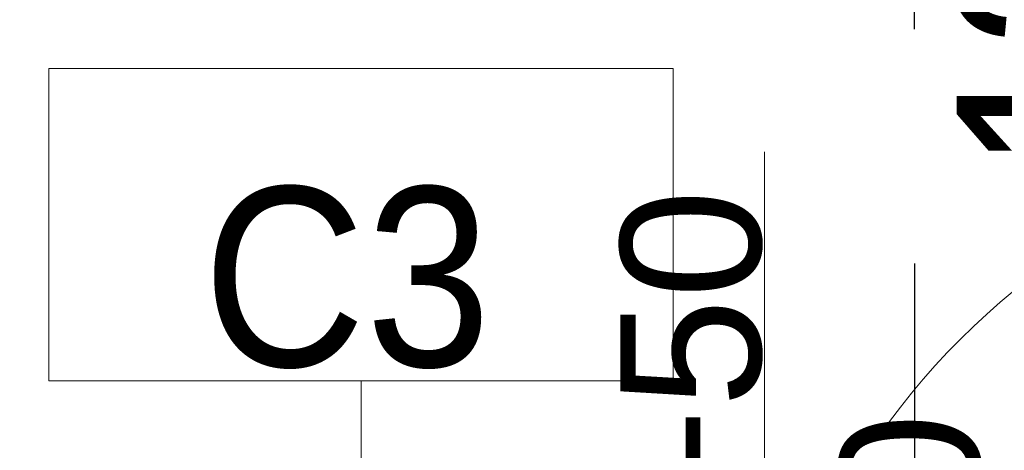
# Model space of a CAD drawing. Header units: centimetres. Extents: x -1631 to 21770, y -8842 to 3590.
# Tile 61 of 87: x 299 to 425, y 1073 to 1128. Entities that reach past the tile are written whole.
import ezdxf

# ---------------------------------------------------------------- set-up
doc = ezdxf.new("R2010")
doc.units = ezdxf.units.CM
doc.linetypes.add('Dash', pattern=[60, 30, -30])
for name, color, linetype, lineweight in [('A-DETL', 90, 'Continuous', 9), ('A-DOOR', 31, 'Continuous', 13), ('A-DOOR-HDLN', 31, 'Dash', 9), ('A-DOOR-IDEN', 31, 'Continuous', 13), ('A-WALL-IDEN', 211, 'Continuous', 13), ('G-ANNO-TEXT', 231, 'Continuous', 13)]:
    doc.layers.add(name, color=color, linetype=linetype, lineweight=lineweight)
doc.styles.add('Arial Narrow_4', font='ARIALN.TTF', dxfattribs={"height": 25})
doc.styles.add('Arial_12', font='arial.ttf', dxfattribs={"width": 0.9, "height": 23})
doc.styles.add('Arial_8', font='arial.ttf', dxfattribs={"height": 18})

# ---------------------------------------------------------------- blocks, each defined once
blk = doc.blocks.new('Schueco_FWS_ADS-75-SimplySmart_inw_Family-02 - FWS SI insert unit 90-2368450-5_piętro III __10_50 m_ - stan projektowany')
at = {"layer": 'A-DOOR-HDLN'}
blk.add_arc((-72.3, -7.6), 93.95, 270, 0, dxfattribs=at)
blk = doc.blocks.new('etykieta drzwi wymiar i kategoria - Aluprof Curtain Door - etykieta drzwi 1S góra-2374516-5_piętro III __10_50 m_ - stan projektowany')
at = {"layer": 'A-DOOR-IDEN'}
for q in [(0, 0.5984), (0, -0.5984)]:
    blk.add_line((0, 0), q, dxfattribs=at)
blk = doc.blocks.new('ET sciana_AT7 - 10mm-2270614-5_piętro III __10_50 m_ - stan projektowany')
at = {"layer": 'A-WALL-IDEN'}
for p, q in [((-0.4, 0.196875), (0.4, 0.196875)), ((-0.4, -0.203125), (-0.4, 0.196875)), ((0.4, 0.196875), (0.4, -0.203125)), ((-0.4, -0.203125), (0.4, -0.203125))]:
    blk.add_line(p, q, dxfattribs=at)

msp = doc.modelspace()

# ---------------------------------------------------------------- linework, layer by layer
at = {"layer": 'A-DETL', "linetype": 'Dash', "lineweight": 25}
msp.add_open_spline([(-555.62, 1472.57), (-478.91, 1472.57), (-450.62, 1472.57), (-439.12, 1472.57), (-439.12, 1461.07), (-439.12, 1432.79), (-439.12, 1329.11), (-439.12, 1326.28), (-439.12, 1289.33), (-402.17, 1289.33), (-399.34, 1289.33), (54.38, 1289.33), (347.2, 1289.33), (391.67, 1289.33), (413.88, 1267.11), (413.88, 1211.15), (413.88, 1019.9)], degree=3, knots=[0, 0, 0, 0, 1.274059, 1.834911, 2.395763, 3.964714, 5.438832, 7.007784, 7.847024, 8.686264, 14.083246, 22.278473, 30.929004, 34.961158, 36.402966, 39.45005, 39.45005, 39.45005, 39.45005], dxfattribs=at)
at = {"layer": 'A-WALL-IDEN'}
msp.add_line((342.93, 1013.38), (342.93, 1082.11), dxfattribs=at)

# ---------------------------------------------------------------- block references
at = {"layer": 'A-DOOR', "rotation": 180}
msp.add_blockref('Schueco_FWS_ADS-75-SimplySmart_inw_Family-02 - FWS SI insert unit 90-2368450-5_piętro III __10_50 m_ - stan projektowany', (413.88, 1013.38), dxfattribs=at)
at = {"layer": 'A-DOOR-IDEN', "xscale": 99.99999999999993, "yscale": 99.99999999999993, "zscale": 99.99999999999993}
msp.add_blockref('etykieta drzwi wymiar i kategoria - Aluprof Curtain Door - etykieta drzwi 1S góra-2374516-5_piętro III __10_50 m_ - stan projektowany', (394.63, 1051.57), dxfattribs=at)
at = {"layer": 'A-WALL-IDEN', "xscale": 99.99999999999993, "yscale": 99.99999999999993, "zscale": 99.99999999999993}
msp.add_blockref('ET sciana_AT7 - 10mm-2270614-5_piętro III __10_50 m_ - stan projektowany', (342.93, 1102.42), dxfattribs=at)

# ---------------------------------------------------------------- texts
at = {"layer": 'A-DOOR-IDEN', "insert": (399.35, 1036.01), "char_height": 18, "width": 70.8, "attachment_point": 4, "rotation": 90, "line_spacing_factor": 0.936439, "style": 'Arial_8'}
msp.add_mtext('\\pt127.00008,253.99998,381.00006,507.99996,635.00004,761.99994,889.00002,1015.99992,1143,1270.00008,1396.99998,1524.00006,1650.99996,1778.00004,1904.99994,2032.00002,2158.99992,2286,2413.00008,2539.99998,2667.00006,2793.99996,2921.00004,3047.99994,3175.00002,3301.99992,3429,3556.00008,3682.99998,3810.00006,3936.99996,4064.00004;90+50\\P200', dxfattribs=at)
at = {"layer": 'A-WALL-IDEN', "insert": (341.12, 1095.26), "char_height": 23, "width": 37.53, "attachment_point": 5, "line_spacing_factor": 0.936439, "style": 'Arial_12'}
msp.add_mtext('\\pt114.30011,228.59999,342.9001,457.19998,571.50009,685.79997,800.10008,914.39996,1028.70007,1142.99995,1257.30006,1371.59994,1485.90005,1600.19993,1714.50004,1828.79992,1943.10003,2057.39991,2171.70002,2285.9999,2400.30001,2514.59989,2628.9,2743.20011,2857.49999,2971.8001,3086.09998,3200.40009,3314.69997,3429.00008,3543.29996,3657.60007;C3', dxfattribs=at)
at = {"layer": 'G-ANNO-TEXT', "color": 11, "insert": (419.29, 1108.82), "char_height": 25, "width": 104.939, "attachment_point": 1, "rotation": 90, "line_spacing_factor": 0.949189, "style": 'Arial Narrow_4'}
msp.add_mtext('\\pt127,254,381,508,635,762,889,1016,1143,1270,1397,1524,1651,1778,1905,2032,2159,2286,2413,2540,2667,2794,2921,3048,3175,3302,3429,3556,3683,3810,3937,4064;13,97 m', dxfattribs=at)

doc.saveas('drawing.dxf')
